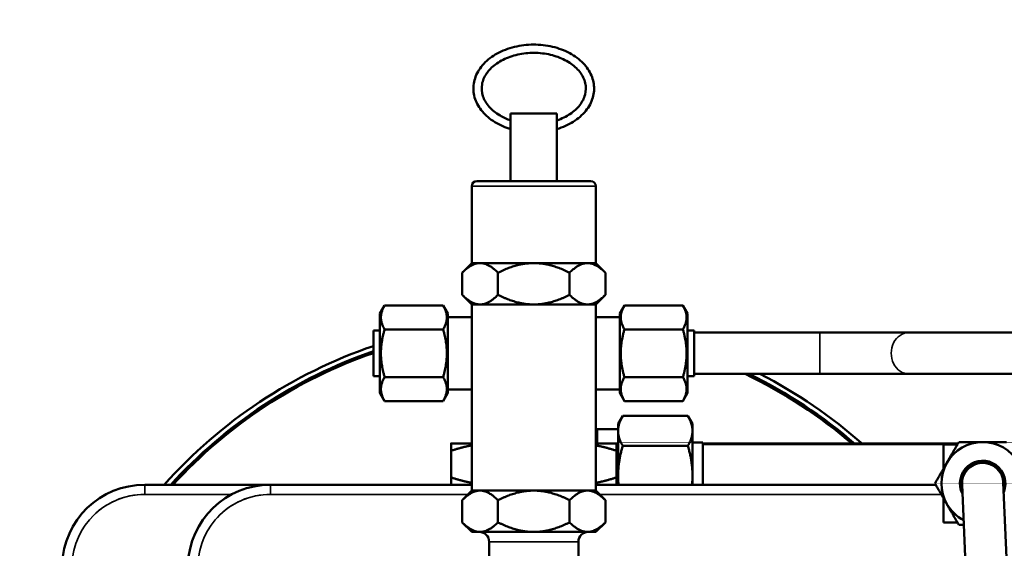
# Model space of a CAD drawing. Header units: inches. Extents: x 1 to 237, y 4 to 150.
# Tile 84 of 151: x 112.18 to 118.14, y 131.25 to 134.44. Entities that reach past the tile are written whole.
import ezdxf

# ---------------------------------------------------------------- set-up
doc = ezdxf.new("R2010")
doc.units = ezdxf.units.IN
doc.header["$LTSCALE"] = 7
doc.header["$MEASUREMENT"] = 0
for name, color, linetype, lineweight in [('Dimension (ANSI)', 7, 'Continuous', 25), ('Visible (ANSI)', 7, 'Continuous', 50), ('Visible Narrow (ANSI)', 7, 'Continuous', 35)]:
    doc.layers.add(name, color=color, linetype=linetype, lineweight=lineweight)
doc.styles.add('Dimension Text', font='tahoma.ttf')
doc.dimstyles.new('Dual Dimension', dxfattribs={"dimscale": 7, "dimtxt": 0.12, "dimasz": 0.098425, "dimexe": 0.125, "dimexo": 0.0625, "dimgap": 0.031496, "dimtad": 0, "dimtih": 1, "dimtoh": 1, "dimrnd": 1e-08, "dimzin": 4, "dimdsep": 46, "dimtxsty": 'Dimension Text', "dimcen": 0.09, "dimdle": 0.393701, "dimclrd": 256, "dimclre": 256, "dimclrt": 256, "dimadec": 0, "dimazin": 1, "dimtfac": 1, "dimtofl": 0, "dimtmove": 0, "dimatfit": 3, "dimfxl": 1, "dimtolj": 1, "dimtzin": 4, "dimlwd": -1, "dimlwe": -1, "dimarcsym": 0})

# ---------------------------------------------------------------- blocks, each defined once
blk = doc.blocks.new('*D10')
at = {"layer": 'Defpoints', "color": 0, "transparency": 16777216}
for p in [(131.3383, 137.621), (131.3383, 124.9932), (102.5867, 109.4322)]:
    blk.add_point(p, dxfattribs=at)
at = {"layer": 'Dimension (ANSI)', "transparency": 16777216}
for p, q in [((102.5867, 109.8697), (102.5867, 138.496)), ((131.3383, 125.4307), (131.3383, 138.496)), ((103.2756, 137.621), (113.0514, 137.621)), ((130.6494, 137.621), (120.8736, 137.621))]:
    blk.add_line(p, q, dxfattribs=at)
for points in [[(103.2756, 137.7358), (103.2756, 137.5062), (102.5867, 137.621)], [(130.6494, 137.7358), (130.6494, 137.5062), (131.3383, 137.621)]]:
    blk.add_solid(points, dxfattribs=at)
at = {"layer": 'Dimension (ANSI)', "transparency": 16777216, "insert": (116.9625, 137.621), "char_height": 0.84, "attachment_point": 5, "style": 'Dimension Text'}
blk.add_mtext('\\A1;{\\H3.0x;(}\\S28.75^ 730.3 mm;{\\H3.0x;)}', dxfattribs=at)

msp = doc.modelspace()

# ---------------------------------------------------------------- linework, layer by layer
at = {"layer": 'Visible (ANSI)'}
for p, q in [((115.4305, 133.8767), (115.1505, 133.8767)), ((115.1505, 133.8212), (115.1505, 133.8767)), ((115.4305, 133.8212), (115.4305, 133.8767)), ((115.1505, 133.4667), (115.1505, 133.7911)), ((115.4305, 133.4667), (115.4305, 133.7911)), ((114.9455, 133.4667), (115.6355, 133.4667)), ((114.9155, 132.9717), (114.9155, 133.4367)), ((115.6655, 132.9717), (115.6655, 133.4367)), ((114.9155, 132.9717), (114.8575, 132.9136)), ((114.9155, 132.9717), (114.9657, 132.9717)), ((114.9657, 132.9717), (115.2905, 132.9717)), ((115.2905, 132.9717), (115.6153, 132.9717)), ((115.6153, 132.9717), (115.6655, 132.9717)), ((115.6655, 132.9717), (115.7235, 132.9136)), ((114.8575, 132.9136), (114.8575, 132.7797)), ((115.074, 132.9136), (115.074, 132.7797)), ((115.507, 132.9136), (115.507, 132.7797)), ((115.7235, 132.9136), (115.7235, 132.7797)), ((114.9155, 132.7217), (114.8575, 132.7797)), ((115.6655, 132.7217), (115.7235, 132.7797)), ((114.3605, 132.6667), (114.3886, 132.7153)), ((114.7424, 132.7153), (114.3886, 132.7153)), ((114.7705, 132.6667), (114.7424, 132.7153)), ((114.9155, 132.7217), (114.9657, 132.7217)), ((114.9155, 132.7217), (114.9155, 131.5967)), ((114.9657, 132.7217), (115.2905, 132.7217)), ((115.2905, 132.7217), (115.6153, 132.7217)), ((115.6153, 132.7217), (115.6655, 132.7217)), ((115.6655, 132.7217), (115.6655, 131.5967)), ((115.8105, 132.6667), (115.8386, 132.7153)), ((115.8386, 132.7153), (116.1924, 132.7153)), ((116.2205, 132.6667), (116.1924, 132.7153)), ((114.3605, 132.6667), (114.3605, 132.1867)), ((114.7705, 132.1867), (114.7705, 132.6667)), ((114.9155, 132.6454), (114.7705, 132.6454)), ((115.6655, 132.6454), (115.8105, 132.6454)), ((115.8105, 132.6667), (115.8105, 132.1867)), ((116.2205, 132.1867), (116.2205, 132.6667)), ((114.3205, 132.5642), (114.3205, 132.2892)), ((114.3605, 132.5642), (114.3205, 132.5642)), ((114.7424, 132.571), (114.3886, 132.571)), ((115.8386, 132.571), (116.1924, 132.571)), ((116.2205, 132.5642), (116.2605, 132.5642)), ((116.2605, 132.2892), (116.2605, 132.5642)), ((116.2605, 132.5517), (117.0197, 132.5517)), ((117.5609, 132.5517), (117.0197, 132.5517)), ((117.5609, 132.5517), (118.4604, 132.5517)), ((114.3605, 132.2892), (114.3205, 132.2892)), ((114.7424, 132.2823), (114.3886, 132.2823)), ((115.8386, 132.2823), (116.1924, 132.2823)), ((116.2205, 132.2892), (116.2605, 132.2892)), ((116.2605, 132.3017), (117.0197, 132.3017)), ((117.0197, 132.3017), (117.5609, 132.3017)), ((117.5609, 132.3017), (118.4604, 132.3017)), ((114.9155, 132.2079), (114.7705, 132.2079)), ((115.6655, 132.2079), (115.8105, 132.2079)), ((114.3605, 132.1867), (114.3886, 132.138)), ((114.7705, 132.1867), (114.7424, 132.138)), ((115.8105, 132.1867), (115.8386, 132.138)), ((116.2205, 132.1867), (116.1924, 132.138)), ((114.7424, 132.138), (114.3886, 132.138)), ((115.8386, 132.138), (116.1924, 132.138)), ((115.8005, 131.9992), (115.8284, 132.0475)), ((116.2226, 132.0475), (115.8284, 132.0475)), ((116.2505, 131.9992), (116.2226, 132.0475)), ((115.6745, 131.8817), (115.6745, 131.9679)), ((115.8005, 131.9679), (115.6745, 131.9679)), ((115.8005, 131.9992), (115.8005, 131.9573)), ((116.2505, 131.9573), (116.2505, 131.9992)), ((115.6655, 131.9407), (115.6745, 131.9407)), ((115.8005, 131.9573), (115.8005, 131.6867)), ((116.2505, 131.6867), (116.2505, 131.9573)), ((114.9155, 131.8817), (114.7905, 131.8817)), ((115.7905, 131.8817), (115.6655, 131.8817)), ((116.2226, 131.8671), (115.8284, 131.8671)), ((116.2505, 131.8877), (116.3125, 131.8877)), ((116.3125, 131.8877), (116.3125, 131.6317)), ((116.3125, 131.8767), (117.8537, 131.8767)), ((117.8531, 131.8757), (117.7695, 131.8757)), ((117.7695, 131.8757), (117.7695, 131.7309)), ((114.7905, 131.6763), (114.7905, 131.837)), ((115.7905, 131.6763), (115.7905, 131.837)), ((115.8005, 131.6867), (115.8005, 131.6317)), ((116.2505, 131.6317), (116.2505, 131.6867)), ((113.6984, 131.6317), (112.9375, 131.6317)), ((114.9155, 131.6317), (113.6984, 131.6317)), ((117.7214, 131.6317), (115.6655, 131.6317)), ((117.8806, 131.6343), (117.9074, 131.0099)), ((118.1572, 131.0206), (118.1304, 131.645)), ((114.9155, 131.5967), (114.8575, 131.5386)), ((114.9155, 131.5967), (114.9657, 131.5967)), ((114.9657, 131.5967), (115.2905, 131.5967)), ((115.2905, 131.5967), (115.6153, 131.5967)), ((115.6153, 131.5967), (115.6655, 131.5967)), ((115.6655, 131.5967), (115.7235, 131.5386)), ((117.7695, 131.5484), (117.7695, 131.4037)), ((114.8575, 131.5386), (114.8575, 131.4047)), ((115.074, 131.5386), (115.074, 131.4047)), ((115.507, 131.5386), (115.507, 131.4047)), ((115.7235, 131.5386), (115.7235, 131.4047)), ((114.9155, 131.3467), (114.8575, 131.4047)), ((115.6655, 131.3467), (115.7235, 131.4047)), ((117.7695, 131.4037), (117.8531, 131.4037)), ((114.9155, 131.3467), (114.9657, 131.3467)), ((114.9657, 131.3467), (115.2905, 131.3467)), ((115.2905, 131.3467), (115.6153, 131.3467)), ((115.6153, 131.3467), (115.6655, 131.3467)), ((115.0205, 131.1867), (115.0205, 131.2867)), ((115.5605, 131.1867), (115.5605, 131.2867))]:
    msp.add_line(p, q, dxfattribs=at)
for centre, radius, start, end in [((114.9455, 133.4367), 0.03, 90, 180), ((115.6355, 133.4367), 0.03, 0, 90), ((115.2905, 129.6317), 3, 108.86463, 138.18969), ((115.2905, 129.6317), 2.97, 109.0625, 137.66992), ((115.2905, 129.6317), 2.96, 109.1294, 137.49336), ((115.2905, 129.6317), 2.96, 49.32739, 64.4258), ((115.2905, 129.6317), 2.97, 49.10339, 64.02561), ((115.2905, 129.6317), 3, 48.44621, 62.87325), ((118.0055, 131.6397), 0.25, 90, 150), ((118.0055, 131.6397), 0.25, 30, 90), ((118.0055, 131.6397), 0.25, 150, 210), ((118.0055, 131.6397), 0.1375, 337.83503, 207.07499), ((118.0055, 131.6397), 0.1275, 351.09013, 193.81989), ((118.0055, 131.6397), 0.125, 2.45501, 182.45501), ((112.9375, 131.1317), 0.5, 90, 178), ((113.6984, 131.1317), 0.5, 90, 178), ((118.0055, 131.6397), 0.25, 210, 242.45501), ((114.9605, 131.2867), 0.06, 0, 90), ((115.6205, 131.2867), 0.06, 90, 180)]:
    msp.add_arc(centre, radius, start, end, dxfattribs=at)
for points, knots in [([(115.4305, 133.7818), (115.4663, 133.7926), (115.4998, 133.8075), (115.5592, 133.8447), (115.5849, 133.8671), (115.625, 133.9167), (115.6396, 133.9439), (115.6555, 133.9996), (115.6575, 134.0279), (115.6493, 134.0832), (115.6394, 134.11), (115.6086, 134.1607), (115.5875, 134.1843), (115.5358, 134.2261), (115.5049, 134.244), (115.437, 134.272), (115.3998, 134.282), (115.3231, 134.293), (115.2835, 134.294), (115.2059, 134.2869), (115.1678, 134.2788), (115.097, 134.2542), (115.0643, 134.2377), (115.0077, 134.1977), (114.9837, 134.1743), (114.9478, 134.1231), (114.9355, 134.0954), (114.9239, 134.0394), (114.9242, 134.0111), (114.9365, 133.9564), (114.9485, 133.93), (114.9832, 133.8806), (115.0063, 133.8578), (115.0613, 133.8182), (115.0936, 133.8015), (115.1357, 133.7865), (115.1431, 133.784), (115.1505, 133.7818)], [1.972115, 1.972115, 1.972115, 1.972115, 2.296376, 2.296376, 2.622871, 2.622871, 2.941304, 2.941304, 3.245602, 3.245602, 3.546965, 3.546965, 3.860487, 3.860487, 4.184953, 4.184953, 4.512793, 4.512793, 4.840846, 4.840846, 5.168871, 5.168871, 5.496872, 5.496872, 5.822568, 5.822568, 6.138586, 6.138586, 6.440999, 6.440999, 6.743817, 6.743817, 7.059835, 7.059835, 7.385376, 7.385376, 7.452663, 7.452663, 7.452663, 7.452663]), ([(115.4305, 133.8343), (115.4597, 133.8443), (115.4865, 133.8574), (115.5334, 133.8886), (115.5533, 133.9069), (115.5843, 133.9466), (115.595, 133.968), (115.6067, 134.013), (115.6071, 134.0365), (115.5965, 134.0831), (115.5854, 134.1061), (115.553, 134.1477), (115.5324, 134.1665), (115.4838, 134.1983), (115.456, 134.2115), (115.3957, 134.2313), (115.3633, 134.2379), (115.297, 134.2437), (115.2631, 134.2429), (115.1975, 134.2341), (115.1658, 134.226), (115.1077, 134.2036), (115.0814, 134.1893), (115.0366, 134.156), (115.0182, 134.1371), (114.9906, 134.0963), (114.9816, 134.0744), (114.9736, 134.0288), (114.9752, 134.005), (114.99, 133.9588), (115.003, 133.9364), (115.0387, 133.8963), (115.0607, 133.8784), (115.1059, 133.852), (115.1275, 133.8422), (115.1505, 133.8343)], [2.021466, 2.021466, 2.021466, 2.021466, 2.325759, 2.325759, 2.638156, 2.638156, 2.959168, 2.959168, 3.301208, 3.301208, 3.644663, 3.644663, 3.965693, 3.965693, 4.277997, 4.277997, 4.589068, 4.589068, 4.900377, 4.900377, 5.211637, 5.211637, 5.522731, 5.522731, 5.835882, 5.835882, 6.159853, 6.159853, 6.505297, 6.505297, 6.844654, 6.844654, 7.163117, 7.163117, 7.403312, 7.403312, 7.403312, 7.403312]), ([(115.1505, 133.8212), (115.1505, 133.8206), (115.1505, 133.82), (115.1505, 133.8161), (115.1506, 133.8125), (115.1506, 133.8056), (115.1506, 133.8022), (115.1505, 133.7971), (115.1505, 133.7952), (115.1505, 133.7926), (115.1505, 133.7918), (115.1505, 133.7911)], [0.32210899, 0.32210899, 0.32210899, 0.32210899, 0.32782372, 0.32782372, 0.35599355, 0.35599355, 0.38133287, 0.38133287, 0.39673888, 0.39673888, 0.40402794, 0.40402794, 0.40402794, 0.40402794]), ([(115.4305, 133.7911), (115.4305, 133.7927), (115.4305, 133.7945), (115.4304, 133.7994), (115.4304, 133.8025), (115.4304, 133.809), (115.4304, 133.8123), (115.4305, 133.8175), (115.4305, 133.8194), (115.4305, 133.8212)], [0.42000861, 0.42000861, 0.42000861, 0.42000861, 0.43582361, 0.43582361, 0.45977735, 0.45977735, 0.48547921, 0.48547921, 0.5019449, 0.5019449, 0.5019449, 0.5019449])]:
    msp.add_open_spline(points, degree=3, knots=knots, dxfattribs=at)
for points, weights in [([(114.9657, 132.9717), (114.9155, 132.9717), (114.8575, 132.9136)], [1, 1.0379548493, 1]), ([(115.074, 132.9136), (115.016, 132.9717), (114.9657, 132.9717)], [1, 1.0379548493, 1]), ([(115.2905, 132.9717), (115.19, 132.9717), (115.074, 132.9136)], [1, 1.0379548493, 1]), ([(115.507, 132.9136), (115.391, 132.9717), (115.2905, 132.9717)], [1, 1.0379548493, 1]), ([(115.6153, 132.9717), (115.565, 132.9717), (115.507, 132.9136)], [1, 1.0379548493, 1]), ([(115.7235, 132.9136), (115.6655, 132.9717), (115.6153, 132.9717)], [1, 1.0379548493, 1]), ([(114.8575, 132.7797), (114.9155, 132.7217), (114.9657, 132.7217)], [1, 1.0379548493, 1]), ([(114.9657, 132.7217), (115.016, 132.7217), (115.074, 132.7797)], [1, 1.0379548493, 1]), ([(115.074, 132.7797), (115.19, 132.7217), (115.2905, 132.7217)], [1, 1.0379548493, 1]), ([(115.2905, 132.7217), (115.391, 132.7217), (115.507, 132.7797)], [1, 1.0379548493, 1]), ([(115.507, 132.7797), (115.565, 132.7217), (115.6153, 132.7217)], [1, 1.0379548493, 1]), ([(115.6153, 132.7217), (115.6655, 132.7217), (115.7235, 132.7797)], [1, 1.0379548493, 1]), ([(114.3886, 132.7153), (114.3469, 132.6432), (114.3886, 132.571)], [1.08785418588, 1.25614581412, 1.08785418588]), ([(114.7424, 132.571), (114.7841, 132.6432), (114.7424, 132.7153)], [1.01850376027, 1.17606684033, 1.01850376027]), ([(115.8386, 132.7153), (115.7969, 132.6432), (115.8386, 132.571)], [1.08785418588, 1.25614581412, 1.08785418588]), ([(116.1924, 132.571), (116.2341, 132.6432), (116.1924, 132.7153)], [1.08785418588, 1.25614581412, 1.08785418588]), ([(114.3886, 132.571), (114.3469, 132.4267), (114.3886, 132.2823)], [2.33597529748, 2.69735193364, 2.33597529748]), ([(114.7424, 132.2823), (114.7841, 132.4267), (114.7424, 132.571)], [2.39815312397, 2.76914870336, 2.39815312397]), ([(115.8386, 132.571), (115.7969, 132.4267), (115.8386, 132.2823)], [2.39815312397, 2.76914870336, 2.39815312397]), ([(116.1924, 132.2823), (116.2341, 132.4267), (116.1924, 132.571)], [2.33597529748, 2.69735193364, 2.33597529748]), ([(114.3886, 132.2823), (114.3469, 132.2102), (114.3886, 132.138)], [1.08785418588, 1.25614581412, 1.08785418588]), ([(114.7424, 132.138), (114.7841, 132.2102), (114.7424, 132.2823)], [1.01850376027, 1.17606684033, 1.01850376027]), ([(115.8386, 132.2823), (115.7969, 132.2102), (115.8386, 132.138)], [1.08785418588, 1.25614581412, 1.08785418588]), ([(116.1924, 132.138), (116.2341, 132.2102), (116.1924, 132.2823)], [1.08785418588, 1.25614581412, 1.08785418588]), ([(115.8284, 132.0475), (115.8005, 131.9992), (115.8005, 131.9573)], [1.08785887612, 1.08259182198, 1]), ([(116.2505, 131.9573), (116.2505, 131.9992), (116.2226, 132.0475)], [1, 1.08259182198, 1.08785887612]), ([(115.8005, 131.9573), (115.8005, 131.9154), (115.8284, 131.8671)], [1, 1.08259182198, 1.08785887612]), ([(116.2226, 131.8671), (116.2505, 131.9154), (116.2505, 131.9573)], [1.08785887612, 1.08259182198, 1]), ([(114.7905, 131.837), (114.7905, 131.8817), (114.7905, 131.8817)], [1.00007075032, 1.03799156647, 1]), ([(114.9155, 131.8699), (114.8562, 131.8589), (114.7905, 131.837)], [1.01898853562, 1.01832598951, 1.00007075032]), ([(115.7905, 131.837), (115.7248, 131.8589), (115.6655, 131.8699)], [1.00007075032, 1.01832598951, 1.01898853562]), ([(115.7905, 131.8817), (115.7905, 131.8817), (115.7905, 131.837)], [1, 1.03799156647, 1.00007075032]), ([(115.8284, 131.8671), (115.8005, 131.7704), (115.8005, 131.6867)], [1.08785887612, 1.08259182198, 1]), ([(116.2505, 131.6867), (116.2505, 131.7704), (116.2226, 131.8671)], [1, 1.08259182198, 1.08785887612]), ([(117.789, 131.7647), (117.8225, 131.8227), (117.8612, 131.8897)], [1, 1.08605157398, 1.09482315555]), ([(117.8612, 131.8897), (117.9385, 131.8897), (118.0055, 131.8897)], [1.09482315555, 1.08605157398, 1]), ([(118.0055, 131.8897), (118.0725, 131.8897), (118.1498, 131.8897)], [1, 1.08605157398, 1.09482315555]), ([(117.7168, 131.6397), (117.7555, 131.7066), (117.789, 131.7647)], [1.09482315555, 1.08605157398, 1]), ([(114.7905, 131.6763), (114.8562, 131.6544), (114.9155, 131.6434)], [1.00007075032, 1.01832598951, 1.01898853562]), ([(114.7905, 131.6317), (114.7905, 131.6317), (114.7905, 131.6763)], [1, 1.03799156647, 1.00007075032]), ([(115.6655, 131.6434), (115.7248, 131.6544), (115.7905, 131.6763)], [1.01898853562, 1.01832598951, 1.00007075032]), ([(115.7905, 131.6763), (115.7905, 131.6317), (115.7905, 131.6317)], [1.00007075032, 1.03799156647, 1]), ([(115.8005, 131.6867), (115.8005, 131.6594), (115.8033, 131.6317)], [1, 1.02549838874, 1.04362673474]), ([(116.2477, 131.6317), (116.2505, 131.6594), (116.2505, 131.6867)], [1.04362673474, 1.02549838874, 1]), ([(117.789, 131.5147), (117.7555, 131.5727), (117.7168, 131.6397)], [1, 1.08605157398, 1.09482315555]), ([(114.9657, 131.5967), (114.9155, 131.5967), (114.8575, 131.5386)], [1, 1.0379548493, 1]), ([(115.074, 131.5386), (115.016, 131.5967), (114.9657, 131.5967)], [1, 1.0379548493, 1]), ([(115.2905, 131.5967), (115.19, 131.5967), (115.074, 131.5386)], [1, 1.0379548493, 1]), ([(115.507, 131.5386), (115.391, 131.5967), (115.2905, 131.5967)], [1, 1.0379548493, 1]), ([(115.6153, 131.5967), (115.565, 131.5967), (115.507, 131.5386)], [1, 1.0379548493, 1]), ([(115.7235, 131.5386), (115.6655, 131.5967), (115.6153, 131.5967)], [1, 1.0379548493, 1]), ([(117.8612, 131.3897), (117.8225, 131.4566), (117.789, 131.5147)], [1.09482315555, 1.08605157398, 1]), ([(114.8575, 131.4047), (114.9155, 131.3467), (114.9657, 131.3467)], [1, 1.0379548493, 1]), ([(114.9657, 131.3467), (115.016, 131.3467), (115.074, 131.4047)], [1, 1.0379548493, 1]), ([(115.074, 131.4047), (115.19, 131.3467), (115.2905, 131.3467)], [1, 1.0379548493, 1]), ([(115.2905, 131.3467), (115.391, 131.3467), (115.507, 131.4047)], [1, 1.0379548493, 1]), ([(115.507, 131.4047), (115.565, 131.3467), (115.6153, 131.3467)], [1, 1.0379548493, 1]), ([(115.6153, 131.3467), (115.6655, 131.3467), (115.7235, 131.4047)], [1, 1.0379548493, 1]), ([(117.8911, 131.3897), (117.8765, 131.3897), (117.8612, 131.3897)], [1.08824532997, 1.09307282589, 1.09482315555])]:
    msp.add_rational_spline(points, weights, degree=2, dxfattribs=at)
at = {"layer": 'Visible Narrow (ANSI)'}
for p, q in [((115.6655, 133.4367), (114.9155, 133.4367)), ((117.0197, 132.3017), (117.0197, 132.5517)), ((112.9375, 131.5738), (112.9375, 131.6317)), ((113.6984, 131.5738), (113.6984, 131.6317)), ((112.9375, 131.5738), (113.465, 131.5738)), ((113.6984, 131.5738), (114.8926, 131.5738)), ((115.6884, 131.5738), (117.7549, 131.5738)), ((115.5605, 131.2867), (115.0205, 131.2867))]:
    msp.add_line(p, q, dxfattribs=at)
for centre, start, end in [((112.9375, 131.1338), 90, 178), ((112.9375, 131.1338), 90, 136.96153), ((113.6984, 131.1338), 90, 178), ((113.6984, 131.1338), 90, 136.96135), ((112.9375, 131.1338), 130.92825, 136.96153), ((112.9375, 131.1338), 130.92825, 136.96071)]:
    msp.add_arc(centre, 0.44, start, end, dxfattribs=at)
msp.add_ellipse((117.5609, 132.4267), major_axis=(0, 0.125), ratio=0.866025, start_param=0, end_param=3.141593, dxfattribs=at)

# ---------------------------------------------------------------- dimensions: what is measured, and where the dimension line sits
at = {"layer": 'Dimension (ANSI)'}
dim = msp.add_linear_dim(base=(131.3383, 137.621), p1=(102.5867, 109.4322), p2=(131.3383, 124.9932), angle=180, text='{\\H3.0x;(}\\S<>^ 730.3 mm;{\\H3.0x;)}', dimstyle='Dual Dimension', override={"dimgap": 0.031496, "dimtih": 0, "dimtoh": 0, "dimdec": 2, "dimpost": '\\X', "dimtol": 0, "dimlim": 0, "dimtp": 0, "dimtm": 0, "dimtdec": 2, "dimatfit": 1}, dxfattribs=at)
dim.commit()
dim.dimension.update_dxf_attribs({"geometry": '*D10', "text_midpoint": (116.9625, 137.621), "dimtype": 160})

doc.saveas('drawing.dxf')
